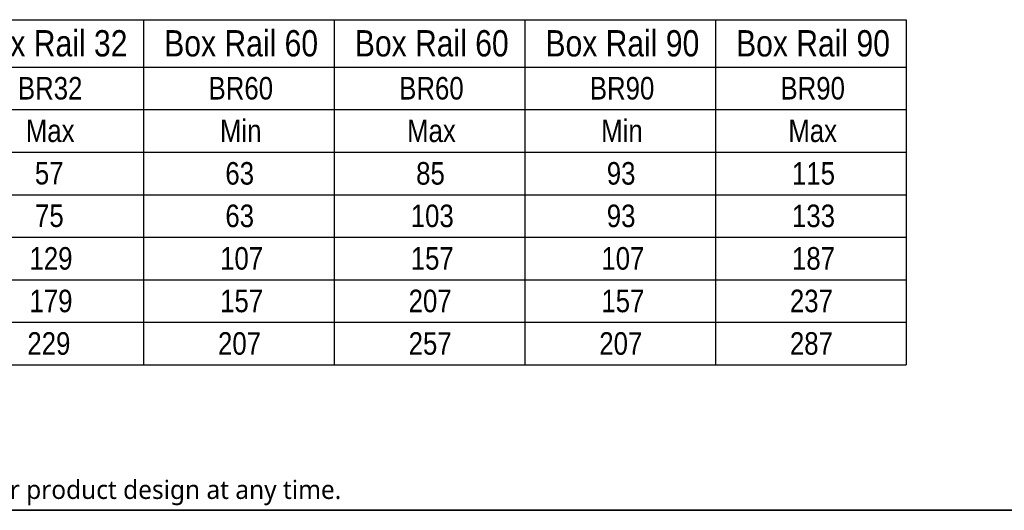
# Model space of a CAD drawing. Header units: millimetres. Extents: x 15 to 3247, y -45 to 876.
# Tile 8 of 12: x 708 to 1101, y 15 to 211. Entities that reach past the tile are written whole.
import ezdxf

# ---------------------------------------------------------------- set-up
doc = ezdxf.new("R2010")
doc.units = ezdxf.units.MM
doc.header["$LTSCALE"] = 3
doc.layers.get('0').update_dxf_attribs({"lineweight": 18, "true_color": 0x2a2a2a})
doc.layers.add('Border (ISO)', color=7, linetype='Continuous', lineweight=35)
doc.layers.add('Symbol (ISO)', color=7, linetype='Continuous', lineweight=25)
doc.styles.add('_Text_Narrow', font='ARIALN.TTF')
doc.styles.add('_Text_Narrow_3', font='ARIALN.TTF')
doc.styles.add('Note Text (ISO)', font='tahoma.ttf')

# ---------------------------------------------------------------- blocks, each defined once
blk = doc.blocks.new('Borders Border')
at = {"layer": 'Border (ISO)'}
blk.add_line((415, 5), (5, 5), dxfattribs=at)
blk = doc.blocks.new('MyDek-Disclaimer-ProductChange')
at = {"layer": 'Symbol (ISO)', "insert": (-81.04, 1.76), "char_height": 2.5, "attachment_point": 1, "style": 'Note Text (ISO)'}
blk.add_mtext('\\fSegoe UI|b0|i0;\\H2.5000;MyDek policy of constant improvement means we reserve the right to alter product design at any time.', dxfattribs=at)
blk = doc.blocks.new('Table1')
at = {"layer": 'Symbol (ISO)'}
for p, q in [((150.73, 70.32), (353.93, 70.32)), ((252.33, 70.32), (252.33, 64.01)), ((277.73, 70.32), (277.73, 64.01)), ((303.13, 70.32), (303.13, 64.01)), ((328.53, 70.32), (328.53, 64.01)), ((353.93, 70.32), (353.93, 64.01)), ((150.73, 64.01), (353.93, 64.01)), ((252.33, 64.01), (252.33, 24.37)), ((277.73, 64.01), (277.73, 24.37)), ((303.13, 64.01), (303.13, 24.37)), ((328.53, 64.01), (328.53, 24.37)), ((353.93, 64.01), (353.93, 24.37)), ((150.73, 58.35), (353.93, 58.35)), ((150.73, 52.68), (353.93, 52.68)), ((150.73, 47.02), (353.93, 47.02)), ((150.73, 41.36), (353.93, 41.36)), ((150.73, 35.7), (353.93, 35.7)), ((150.73, 30.03), (353.93, 30.03)), ((150.73, 24.37), (353.93, 24.37))]:
    blk.add_line(p, q, dxfattribs=at)
at = {"layer": 'Symbol (ISO)', "attachment_point": 7}
for s, insert, char_height, style in [('Box Rail 32', (229.69, 65.38), 3.5, '_Text_Narrow'), ('Box Rail 60', (255.09, 65.38), 3.5, '_Text_Narrow'), ('Box Rail 60', (280.49, 65.38), 3.5, '_Text_Narrow'), ('Box Rail 90', (305.89, 65.38), 3.5, '_Text_Narrow'), ('Box Rail 90', (331.29, 65.38), 3.5, '_Text_Narrow'), ('BR32', (235.6, 59.65), 3, '_Text_Narrow_3'), ('BR60', (261, 59.65), 3, '_Text_Narrow_3'), ('BR60', (286.4, 59.65), 3, '_Text_Narrow_3'), ('BR90', (311.8, 59.65), 3, '_Text_Narrow_3'), ('BR90', (337.2, 59.65), 3, '_Text_Narrow_3'), ('Max', (236.65, 53.99), 3, '_Text_Narrow_3'), ('Min', (262.52, 54.02), 3, '_Text_Narrow_3'), ('Max', (287.45, 53.99), 3, '_Text_Narrow_3'), ('Min', (313.32, 54.02), 3, '_Text_Narrow_3'), ('Max', (338.25, 53.99), 3, '_Text_Narrow_3'), ('57', (237.86, 48.35), 3, '_Text_Narrow_3'), ('63', (263.24, 48.32), 3, '_Text_Narrow_3'), ('85', (288.66, 48.32), 3, '_Text_Narrow_3'), ('93', (314.06, 48.32), 3, '_Text_Narrow_3'), ('115', (338.74, 48.32), 3, '_Text_Narrow_3'), ('75', (237.88, 42.68), 3, '_Text_Narrow_3'), ('63', (263.24, 42.66), 3, '_Text_Narrow_3'), ('103', (287.94, 42.66), 3, '_Text_Narrow_3'), ('93', (314.06, 42.66), 3, '_Text_Narrow_3'), ('133', (338.74, 42.66), 3, '_Text_Narrow_3'), ('129', (237.14, 37), 3, '_Text_Narrow_3'), ('107', (262.54, 37), 3, '_Text_Narrow_3'), ('157', (287.94, 37), 3, '_Text_Narrow_3'), ('107', (313.34, 37), 3, '_Text_Narrow_3'), ('187', (338.74, 37), 3, '_Text_Narrow_3'), ('179', (237.14, 31.33), 3, '_Text_Narrow_3'), ('157', (262.54, 31.33), 3, '_Text_Narrow_3'), ('207', (287.66, 31.33), 3, '_Text_Narrow_3'), ('157', (313.34, 31.33), 3, '_Text_Narrow_3'), ('237', (338.46, 31.33), 3, '_Text_Narrow_3'), ('229', (236.86, 25.67), 3, '_Text_Narrow_3'), ('207', (262.26, 25.67), 3, '_Text_Narrow_3'), ('257', (287.66, 25.67), 3, '_Text_Narrow_3'), ('207', (313.06, 25.67), 3, '_Text_Narrow_3'), ('287', (338.46, 25.67), 3, '_Text_Narrow_3')]:
    blk.add_mtext(s, dxfattribs=dict(at, insert=insert, char_height=char_height, style=style))

msp = doc.modelspace()

# ---------------------------------------------------------------- block references
at = {"xscale": 3, "yscale": 3, "zscale": 3}
for name, p in [('Borders Border', (0, 0)), ('Table1', (0, 0)), ('MyDek-Disclaimer-ProductChange', (606.993, 21.752))]:
    msp.add_blockref(name, p, dxfattribs=at)

doc.saveas('drawing.dxf')
